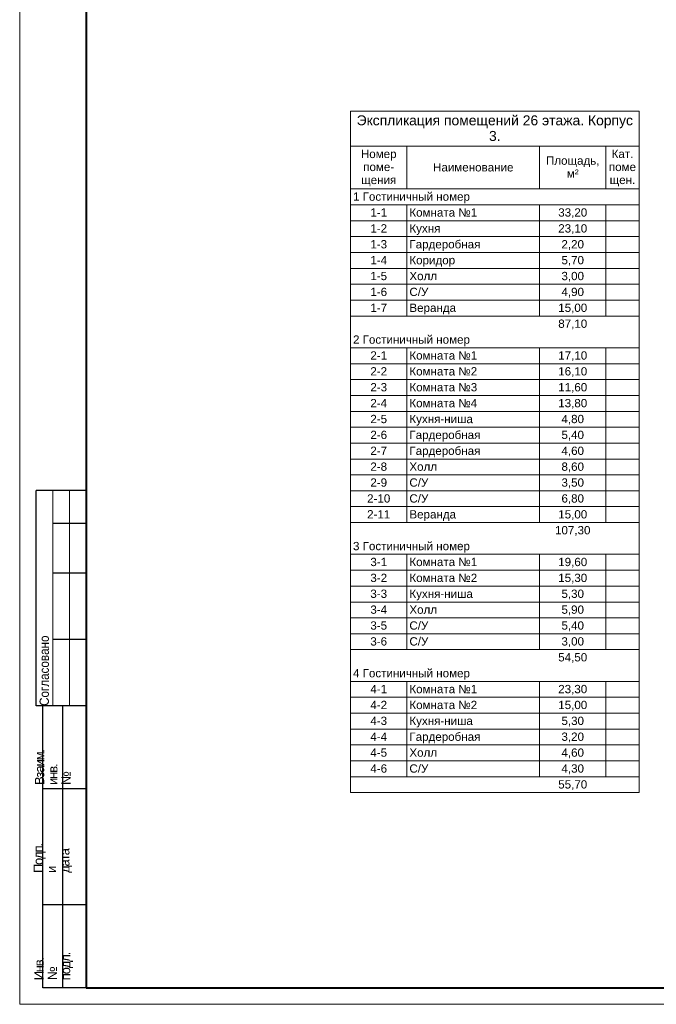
# Model space of a CAD drawing. Header units: millimetres. Extents: x -195178 to 1761886, y 140622 to 301105.
# Tile 118 of 131: x 1419302 to 1438498, y 182305 to 212005. Entities that reach past the tile are written whole.
import ezdxf

# ---------------------------------------------------------------- set-up
doc = ezdxf.new("R2010")
doc.units = ezdxf.units.MM
for name, color, linetype, lineweight in [('A-010-M_LINE-T', 7, 'Continuous', 18), ('format-line3', 7, 'Continuous', 13), ('Z-000-P_SCHED', 7, 'Continuous', 20)]:
    doc.layers.add(name, color=color, linetype=linetype, lineweight=lineweight)
doc.layers.add('формат', color=250, linetype='Continuous')
doc.styles.add('Arial', font='arial.ttf', dxfattribs={"width": 0.9, "height": 700})
doc.styles.add('Arial_4', font='arial.ttf', dxfattribs={"height": 3})
doc.styles.add('Arial_5', font='arial.ttf', dxfattribs={"height": 2.5})

# ---------------------------------------------------------------- blocks, each defined once
blk = doc.blocks.new('*U57')
for p, q in [((-821, 155), (-836, 155)), ((-836, 90), (-836, 155)), ((-821, 145), (-831, 145)), ((-821, 130), (-831, 130)), ((-821, 110), (-831, 110)), ((-834, 90), (-836, 90)), ((-834, 5), (-834, 90)), ((-821, 90), (-834, 90)), ((-828, 5), (-828, 90)), ((-821, 65), (-834, 65)), ((-821, 30), (-834, 30)), ((-821, 5), (-834, 5))]:
    blk.add_line(p, q)
at = {"color": 0, "lineweight": 0}
blk.add_lwpolyline([(-841, 0), (0, 0), (0, 594), (-841, 594)], close=True, dxfattribs=at)
at = {"lineweight": 40}
blk.add_lwpolyline([(-821, 5), (-5, 5), (-5, 589), (-821, 589)], close=True, dxfattribs=at)
at = {"layer": 'format-line3', "linetype": 'ByBlock'}
for p, q in [((-831, 90), (-831, 155)), ((-826, 90), (-826, 155))]:
    blk.add_line(p, q, dxfattribs=at)
at = {"char_height": 2.8, "width": 0.2, "attachment_point": 4, "rotation": 90, "line_spacing_factor": 0.857143, "style": 'Arial'}
for s, insert in [('{\\W0.45993; }Согласовано', (-833.58, 90)), ('{\\W0.62543;\\T0.75; \\W1;Взаим. инв. №}', (-831, 66.14)), ('{\\W0.5838;\\T0.8; \\W1;Подп. и дата}', (-831, 39.63)), ('{\\W0.5838;\\T0.8; \\W1;Инв. № подл.}', (-830.77, 7.25))]:
    blk.add_mtext(s, dxfattribs=dict(at, insert=insert))
at = {"style": 'Arial', "width": 0.9, "flags": 8}
blk.add_attdef('FORMAT', (-36.87, 1.26), '', height=2.8, dxfattribs=at)

msp = doc.modelspace()

# ---------------------------------------------------------------- linework, layer by layer
at = {"layer": 'A-010-M_LINE-T'}
for p, q in [((1429278, 209245), (1429278, 208187)), ((1437978, 209245), (1429278, 209245)), ((1437978, 208187), (1437978, 209245)), ((1429278, 208187), (1429278, 188690)), ((1429278, 208187), (1437978, 208187)), ((1430978, 208187), (1430978, 206899)), ((1434978, 208187), (1434978, 206899)), ((1436978, 208187), (1436978, 206899)), ((1437978, 208187), (1437978, 188690)), ((1430978, 206899), (1429278, 206899)), ((1434978, 206899), (1430978, 206899)), ((1436978, 206899), (1434978, 206899)), ((1437978, 206899), (1436978, 206899)), ((1430978, 206420), (1429278, 206420)), ((1434978, 206420), (1430978, 206420)), ((1430978, 206420), (1430978, 205941)), ((1436978, 206420), (1434978, 206420)), ((1434978, 206420), (1434978, 205941)), ((1437978, 206420), (1436978, 206420)), ((1436978, 206420), (1436978, 205941)), ((1430978, 205941), (1429278, 205941)), ((1434978, 205941), (1430978, 205941)), ((1430978, 205941), (1430978, 205462)), ((1436978, 205941), (1434978, 205941)), ((1434978, 205941), (1434978, 205462)), ((1437978, 205941), (1436978, 205941)), ((1436978, 205941), (1436978, 205462)), ((1430978, 205462), (1429278, 205462)), ((1434978, 205462), (1430978, 205462)), ((1430978, 205462), (1430978, 204982)), ((1436978, 205462), (1434978, 205462)), ((1434978, 205462), (1434978, 204982)), ((1437978, 205462), (1436978, 205462)), ((1436978, 205462), (1436978, 204982)), ((1430978, 204982), (1429278, 204982)), ((1434978, 204982), (1430978, 204982)), ((1430978, 204982), (1430978, 204503)), ((1436978, 204982), (1434978, 204982)), ((1434978, 204982), (1434978, 204503)), ((1437978, 204982), (1436978, 204982)), ((1436978, 204982), (1436978, 204503)), ((1430978, 204503), (1429278, 204503)), ((1434978, 204503), (1430978, 204503)), ((1430978, 204503), (1430978, 204024)), ((1436978, 204503), (1434978, 204503)), ((1434978, 204503), (1434978, 204024)), ((1437978, 204503), (1436978, 204503)), ((1436978, 204503), (1436978, 204024)), ((1430978, 204024), (1429278, 204024)), ((1434978, 204024), (1430978, 204024)), ((1430978, 204024), (1430978, 203545)), ((1436978, 204024), (1434978, 204024)), ((1434978, 204024), (1434978, 203545)), ((1437978, 204024), (1436978, 204024)), ((1436978, 204024), (1436978, 203545)), ((1430978, 203545), (1429278, 203545)), ((1434978, 203545), (1430978, 203545)), ((1430978, 203545), (1430978, 203066)), ((1436978, 203545), (1434978, 203545)), ((1434978, 203545), (1434978, 203066)), ((1437978, 203545), (1436978, 203545)), ((1436978, 203545), (1436978, 203066)), ((1430978, 203066), (1429278, 203066)), ((1434978, 203066), (1430978, 203066)), ((1436978, 203066), (1434978, 203066)), ((1437978, 203066), (1436978, 203066)), ((1430978, 202107), (1429278, 202107)), ((1434978, 202107), (1430978, 202107)), ((1430978, 202107), (1430978, 201628)), ((1436978, 202107), (1434978, 202107)), ((1434978, 202107), (1434978, 201628)), ((1437978, 202107), (1436978, 202107)), ((1436978, 202107), (1436978, 201628)), ((1430978, 201628), (1429278, 201628)), ((1434978, 201628), (1430978, 201628)), ((1430978, 201628), (1430978, 201149)), ((1436978, 201628), (1434978, 201628)), ((1434978, 201628), (1434978, 201149)), ((1437978, 201628), (1436978, 201628)), ((1436978, 201628), (1436978, 201149)), ((1430978, 201149), (1429278, 201149)), ((1434978, 201149), (1430978, 201149)), ((1430978, 201149), (1430978, 200670)), ((1436978, 201149), (1434978, 201149)), ((1434978, 201149), (1434978, 200670)), ((1437978, 201149), (1436978, 201149)), ((1436978, 201149), (1436978, 200670)), ((1430978, 200670), (1429278, 200670)), ((1434978, 200670), (1430978, 200670)), ((1430978, 200670), (1430978, 200191)), ((1436978, 200670), (1434978, 200670)), ((1434978, 200670), (1434978, 200191)), ((1437978, 200670), (1436978, 200670)), ((1436978, 200670), (1436978, 200191)), ((1430978, 200191), (1429278, 200191)), ((1434978, 200191), (1430978, 200191)), ((1430978, 200191), (1430978, 199711)), ((1436978, 200191), (1434978, 200191)), ((1434978, 200191), (1434978, 199711)), ((1437978, 200191), (1436978, 200191)), ((1436978, 200191), (1436978, 199711)), ((1430978, 199711), (1429278, 199711)), ((1434978, 199711), (1430978, 199711)), ((1430978, 199711), (1430978, 199232)), ((1436978, 199711), (1434978, 199711)), ((1434978, 199711), (1434978, 199232)), ((1437978, 199711), (1436978, 199711)), ((1436978, 199711), (1436978, 199232)), ((1430978, 199232), (1429278, 199232)), ((1434978, 199232), (1430978, 199232)), ((1430978, 199232), (1430978, 198753)), ((1436978, 199232), (1434978, 199232)), ((1434978, 199232), (1434978, 198753)), ((1437978, 199232), (1436978, 199232)), ((1436978, 199232), (1436978, 198753)), ((1430978, 198753), (1429278, 198753)), ((1434978, 198753), (1430978, 198753)), ((1430978, 198753), (1430978, 198274)), ((1436978, 198753), (1434978, 198753)), ((1434978, 198753), (1434978, 198274)), ((1437978, 198753), (1436978, 198753)), ((1436978, 198753), (1436978, 198274)), ((1430978, 198274), (1429278, 198274)), ((1434978, 198274), (1430978, 198274)), ((1430978, 198274), (1430978, 197795)), ((1436978, 198274), (1434978, 198274)), ((1434978, 198274), (1434978, 197795)), ((1437978, 198274), (1436978, 198274)), ((1436978, 198274), (1436978, 197795)), ((1430978, 197795), (1429278, 197795)), ((1434978, 197795), (1430978, 197795)), ((1430978, 197795), (1430978, 197316)), ((1436978, 197795), (1434978, 197795)), ((1434978, 197795), (1434978, 197316)), ((1437978, 197795), (1436978, 197795)), ((1436978, 197795), (1436978, 197316)), ((1430978, 197316), (1429278, 197316)), ((1434978, 197316), (1430978, 197316)), ((1430978, 197316), (1430978, 196836)), ((1436978, 197316), (1434978, 197316)), ((1434978, 197316), (1434978, 196836)), ((1437978, 197316), (1436978, 197316)), ((1436978, 197316), (1436978, 196836)), ((1430978, 196836), (1429278, 196836)), ((1434978, 196836), (1430978, 196836)), ((1436978, 196836), (1434978, 196836)), ((1437978, 196836), (1436978, 196836)), ((1430978, 195878), (1429278, 195878)), ((1434978, 195878), (1430978, 195878)), ((1430978, 195878), (1430978, 195399)), ((1436978, 195878), (1434978, 195878)), ((1434978, 195878), (1434978, 195399)), ((1437978, 195878), (1436978, 195878)), ((1436978, 195878), (1436978, 195399)), ((1430978, 195399), (1429278, 195399)), ((1434978, 195399), (1430978, 195399)), ((1430978, 195399), (1430978, 194920)), ((1436978, 195399), (1434978, 195399)), ((1434978, 195399), (1434978, 194920)), ((1437978, 195399), (1436978, 195399)), ((1436978, 195399), (1436978, 194920)), ((1430978, 194920), (1429278, 194920)), ((1434978, 194920), (1430978, 194920)), ((1430978, 194920), (1430978, 194440)), ((1436978, 194920), (1434978, 194920)), ((1434978, 194920), (1434978, 194440)), ((1437978, 194920), (1436978, 194920)), ((1436978, 194920), (1436978, 194440)), ((1430978, 194440), (1429278, 194440)), ((1434978, 194440), (1430978, 194440)), ((1430978, 194440), (1430978, 193961)), ((1436978, 194440), (1434978, 194440)), ((1434978, 194440), (1434978, 193961)), ((1437978, 194440), (1436978, 194440)), ((1436978, 194440), (1436978, 193961)), ((1430978, 193961), (1429278, 193961)), ((1434978, 193961), (1430978, 193961)), ((1430978, 193961), (1430978, 193482)), ((1436978, 193961), (1434978, 193961)), ((1434978, 193961), (1434978, 193482)), ((1437978, 193961), (1436978, 193961)), ((1436978, 193961), (1436978, 193482)), ((1430978, 193482), (1429278, 193482)), ((1434978, 193482), (1430978, 193482)), ((1430978, 193482), (1430978, 193003)), ((1436978, 193482), (1434978, 193482)), ((1434978, 193482), (1434978, 193003)), ((1437978, 193482), (1436978, 193482)), ((1436978, 193482), (1436978, 193003)), ((1430978, 193003), (1429278, 193003)), ((1434978, 193003), (1430978, 193003)), ((1436978, 193003), (1434978, 193003)), ((1437978, 193003), (1436978, 193003)), ((1430978, 192045), (1429278, 192045)), ((1434978, 192045), (1430978, 192045)), ((1430978, 192045), (1430978, 191565)), ((1436978, 192045), (1434978, 192045)), ((1434978, 192045), (1434978, 191565)), ((1437978, 192045), (1436978, 192045)), ((1436978, 192045), (1436978, 191565)), ((1430978, 191565), (1429278, 191565)), ((1434978, 191565), (1430978, 191565)), ((1430978, 191565), (1430978, 191086)), ((1436978, 191565), (1434978, 191565)), ((1434978, 191565), (1434978, 191086)), ((1437978, 191565), (1436978, 191565)), ((1436978, 191565), (1436978, 191086)), ((1430978, 191086), (1429278, 191086)), ((1434978, 191086), (1430978, 191086)), ((1430978, 191086), (1430978, 190607)), ((1436978, 191086), (1434978, 191086)), ((1434978, 191086), (1434978, 190607)), ((1437978, 191086), (1436978, 191086)), ((1436978, 191086), (1436978, 190607)), ((1430978, 190607), (1429278, 190607)), ((1434978, 190607), (1430978, 190607)), ((1430978, 190607), (1430978, 190128)), ((1436978, 190607), (1434978, 190607)), ((1434978, 190607), (1434978, 190128)), ((1437978, 190607), (1436978, 190607)), ((1436978, 190607), (1436978, 190128)), ((1430978, 190128), (1429278, 190128)), ((1434978, 190128), (1430978, 190128)), ((1430978, 190128), (1430978, 189649)), ((1436978, 190128), (1434978, 190128)), ((1434978, 190128), (1434978, 189649)), ((1437978, 190128), (1436978, 190128)), ((1436978, 190128), (1436978, 189649)), ((1430978, 189649), (1429278, 189649)), ((1434978, 189649), (1430978, 189649)), ((1430978, 189649), (1430978, 189170)), ((1436978, 189649), (1434978, 189649)), ((1434978, 189649), (1434978, 189170)), ((1437978, 189649), (1436978, 189649)), ((1436978, 189649), (1436978, 189170)), ((1430978, 189170), (1429278, 189170)), ((1434978, 189170), (1430978, 189170)), ((1436978, 189170), (1434978, 189170)), ((1437978, 189170), (1436978, 189170)), ((1437978, 188690), (1429278, 188690))]:
    msp.add_line(p, q, dxfattribs=at)

# ---------------------------------------------------------------- block references
at = {"layer": 'формат', "xscale": 100, "yscale": 100, "zscale": 100}
msp.add_blockref('*U57', (1503402, 182305), dxfattribs=at)

# ---------------------------------------------------------------- texts
at = {"layer": 'Z-000-P_SCHED', "line_spacing_factor": 0.941778}
for s, insert, char_height, width, attachment_point, style in [('Экспликация помещений 26 этажа. Корпус\\P3.', (1433628, 209119), 300, 9945.56, 2, 'Arial_4'), ('Номер\\Pпоме-\\Pщения', (1430128, 208081), 250, 1285.52, 2, 'Arial_5'), ('Кат.\\Pпоме\\Pщен.', (1437478, 208081), 250, 979.44, 2, 'Arial_5'), ('Наименование', (1432978, 207677), 250, 2895.47, 2, 'Arial_5'), ('Площадь,\\Pм\\fArial|b0|i0|c238|p34|;²', (1435978, 207879), 250, 1925.21, 2, 'Arial_5'), ('1 Гостиничный номер', (1429353, 206794), 250, 4211.6, 1, 'Arial_5'), ('1-1', (1430128, 206315), 250, 602.97, 2, 'Arial_5'), ('Комната №1', (1431053, 206315), 250, 2442.48, 1, 'Arial_5'), ('33,20', (1435978, 206315), 250, 1046.78, 2, 'Arial_5'), ('1-2', (1430128, 205835), 250, 602.97, 2, 'Arial_5'), ('Кухня', (1431053, 205835), 250, 1104.93, 1, 'Arial_5'), ('23,10', (1435978, 205835), 250, 1046.78, 2, 'Arial_5'), ('1-3', (1430128, 205356), 250, 602.97, 2, 'Arial_5'), ('Гардеробная', (1431053, 205356), 250, 2558.79, 1, 'Arial_5'), ('2,20', (1435978, 205356), 250, 814.16, 2, 'Arial_5'), ('1-4', (1430128, 204877), 250, 602.97, 2, 'Arial_5'), ('Коридор', (1431053, 204877), 250, 1646.69, 1, 'Arial_5'), ('5,70', (1435978, 204877), 250, 814.16, 2, 'Arial_5'), ('1-5', (1430128, 204398), 250, 602.97, 2, 'Arial_5'), ('Холл', (1431053, 204398), 250, 994.74, 1, 'Arial_5'), ('3,00', (1435978, 204398), 250, 814.16, 2, 'Arial_5'), ('1-6', (1430128, 203919), 250, 602.97, 2, 'Arial_5'), ('С/У', (1431053, 203919), 250, 679.49, 1, 'Arial_5'), ('4,90', (1435978, 203919), 250, 814.16, 2, 'Arial_5'), ('1-7', (1430128, 203440), 250, 602.97, 2, 'Arial_5'), ('Веранда', (1431053, 203440), 250, 1680.35, 1, 'Arial_5'), ('15,00', (1435978, 203440), 250, 1046.78, 2, 'Arial_5'), ('87,10', (1435978, 202960), 250, 1046.78, 2, 'Arial_5'), ('2 Гостиничный номер', (1429353, 202481), 250, 4211.6, 1, 'Arial_5'), ('2-1', (1430128, 202002), 250, 602.97, 2, 'Arial_5'), ('Комната №1', (1431053, 202002), 250, 2442.48, 1, 'Arial_5'), ('17,10', (1435978, 202002), 250, 1046.78, 2, 'Arial_5'), ('2-2', (1430128, 201523), 250, 602.97, 2, 'Arial_5'), ('Комната №2', (1431053, 201523), 250, 2442.48, 1, 'Arial_5'), ('16,10', (1435978, 201523), 250, 1046.78, 2, 'Arial_5'), ('2-3', (1430128, 201044), 250, 602.97, 2, 'Arial_5'), ('Комната №3', (1431053, 201044), 250, 2442.48, 1, 'Arial_5'), ('11,60', (1435978, 201044), 250, 1046.78, 2, 'Arial_5'), ('2-4', (1430128, 200564), 250, 602.97, 2, 'Arial_5'), ('Комната №4', (1431053, 200564), 250, 2442.48, 1, 'Arial_5'), ('13,80', (1435978, 200564), 250, 1046.78, 2, 'Arial_5'), ('2-5', (1430128, 200085), 250, 602.97, 2, 'Arial_5'), ('Кухня-ниша', (1431053, 200085), 250, 2271.08, 1, 'Arial_5'), ('4,80', (1435978, 200085), 250, 814.16, 2, 'Arial_5'), ('2-6', (1430128, 199606), 250, 602.97, 2, 'Arial_5'), ('Гардеробная', (1431053, 199606), 250, 2558.79, 1, 'Arial_5'), ('5,40', (1435978, 199606), 250, 814.16, 2, 'Arial_5'), ('2-7', (1430128, 199127), 250, 602.97, 2, 'Arial_5'), ('Гардеробная', (1431053, 199127), 250, 2558.79, 1, 'Arial_5'), ('4,60', (1435978, 199127), 250, 814.16, 2, 'Arial_5'), ('2-8', (1430128, 198648), 250, 602.97, 2, 'Arial_5'), ('Холл', (1431053, 198648), 250, 994.74, 1, 'Arial_5'), ('8,60', (1435978, 198648), 250, 814.16, 2, 'Arial_5'), ('2-9', (1430128, 198169), 250, 602.97, 2, 'Arial_5'), ('С/У', (1431053, 198169), 250, 679.49, 1, 'Arial_5'), ('3,50', (1435978, 198169), 250, 814.16, 2, 'Arial_5'), ('2-10', (1430128, 197689), 250, 835.59, 2, 'Arial_5'), ('С/У', (1431053, 197689), 250, 679.49, 1, 'Arial_5'), ('6,80', (1435978, 197689), 250, 814.16, 2, 'Arial_5'), ('2-11', (1430128, 197210), 250, 835.59, 2, 'Arial_5'), ('Веранда', (1431053, 197210), 250, 1680.35, 1, 'Arial_5'), ('15,00', (1435978, 197210), 250, 1046.78, 2, 'Arial_5'), ('107,30', (1435978, 196731), 250, 1279.39, 2, 'Arial_5'), ('3 Гостиничный номер', (1429353, 196252), 250, 4211.6, 1, 'Arial_5'), ('3-1', (1430128, 195773), 250, 602.97, 2, 'Arial_5'), ('Комната №1', (1431053, 195773), 250, 2442.48, 1, 'Arial_5'), ('19,60', (1435978, 195773), 250, 1046.78, 2, 'Arial_5'), ('3-2', (1430128, 195293), 250, 602.97, 2, 'Arial_5'), ('Комната №2', (1431053, 195293), 250, 2442.48, 1, 'Arial_5'), ('15,30', (1435978, 195293), 250, 1046.78, 2, 'Arial_5'), ('3-3', (1430128, 194814), 250, 602.97, 2, 'Arial_5'), ('Кухня-ниша', (1431053, 194814), 250, 2271.08, 1, 'Arial_5'), ('5,30', (1435978, 194814), 250, 814.16, 2, 'Arial_5'), ('3-4', (1430128, 194335), 250, 602.97, 2, 'Arial_5'), ('Холл', (1431053, 194335), 250, 994.74, 1, 'Arial_5'), ('5,90', (1435978, 194335), 250, 814.16, 2, 'Arial_5'), ('3-5', (1430128, 193856), 250, 602.97, 2, 'Arial_5'), ('С/У', (1431053, 193856), 250, 679.49, 1, 'Arial_5'), ('5,40', (1435978, 193856), 250, 814.16, 2, 'Arial_5'), ('3-6', (1430128, 193377), 250, 602.97, 2, 'Arial_5'), ('С/У', (1431053, 193377), 250, 679.49, 1, 'Arial_5'), ('3,00', (1435978, 193377), 250, 814.16, 2, 'Arial_5'), ('54,50', (1435978, 192898), 250, 1046.78, 2, 'Arial_5'), ('4 Гостиничный номер', (1429353, 192418), 250, 4211.6, 1, 'Arial_5'), ('4-1', (1430128, 191939), 250, 602.97, 2, 'Arial_5'), ('Комната №1', (1431053, 191939), 250, 2442.48, 1, 'Arial_5'), ('23,30', (1435978, 191939), 250, 1046.78, 2, 'Arial_5'), ('4-2', (1430128, 191460), 250, 602.97, 2, 'Arial_5'), ('Комната №2', (1431053, 191460), 250, 2442.48, 1, 'Arial_5'), ('15,00', (1435978, 191460), 250, 1046.78, 2, 'Arial_5'), ('4-3', (1430128, 190981), 250, 602.97, 2, 'Arial_5'), ('Кухня-ниша', (1431053, 190981), 250, 2271.08, 1, 'Arial_5'), ('5,30', (1435978, 190981), 250, 814.16, 2, 'Arial_5'), ('4-4', (1430128, 190502), 250, 602.97, 2, 'Arial_5'), ('Гардеробная', (1431053, 190502), 250, 2558.79, 1, 'Arial_5'), ('3,20', (1435978, 190502), 250, 814.16, 2, 'Arial_5'), ('4-5', (1430128, 190023), 250, 602.97, 2, 'Arial_5'), ('Холл', (1431053, 190023), 250, 994.74, 1, 'Arial_5'), ('4,60', (1435978, 190023), 250, 814.16, 2, 'Arial_5'), ('4-6', (1430128, 189543), 250, 602.97, 2, 'Arial_5'), ('С/У', (1431053, 189543), 250, 679.49, 1, 'Arial_5'), ('4,30', (1435978, 189543), 250, 814.16, 2, 'Arial_5'), ('55,70', (1435978, 189064), 250, 1046.78, 2, 'Arial_5')]:
    msp.add_mtext(s, dxfattribs=dict(at, insert=insert, char_height=char_height, width=width, attachment_point=attachment_point, style=style))

doc.saveas('drawing.dxf')
